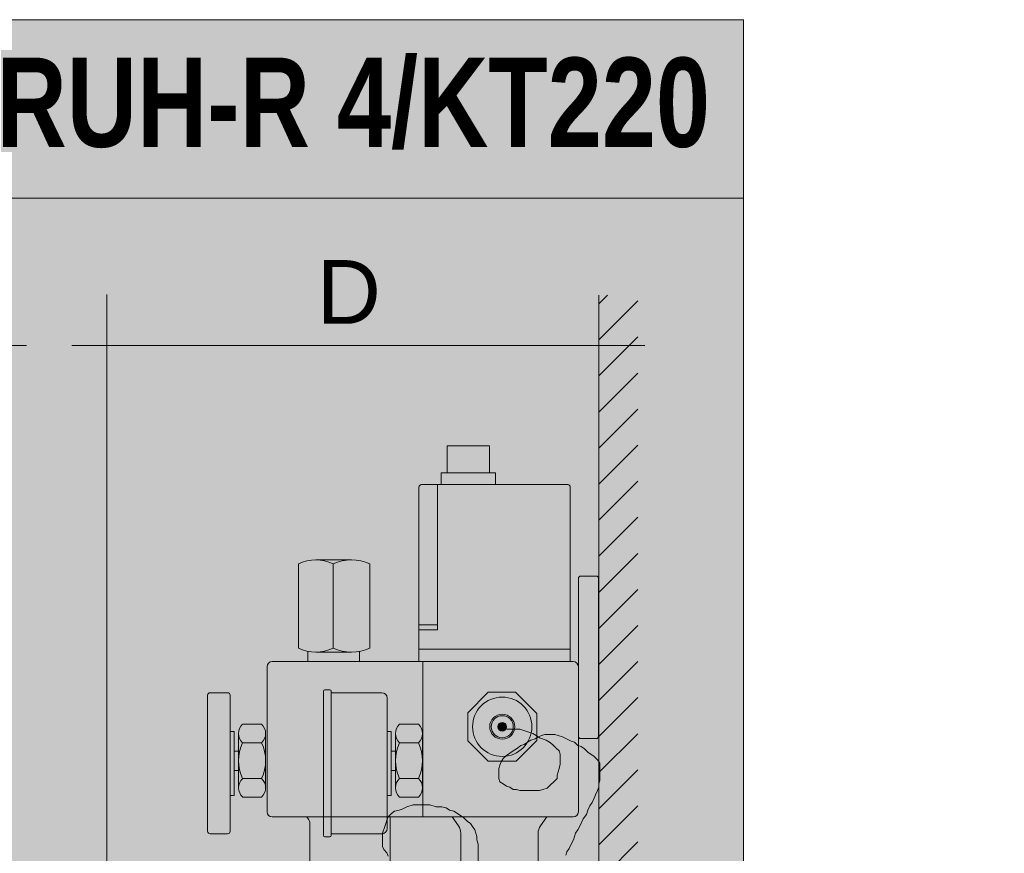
# Model space of a CAD drawing. Header units: millimetres. Extents: x 0 to 29700, y 0 to 21000.
# Tile 15 of 24: x 14427 to 16357, y 5009 to 6643. Entities that reach past the tile are written whole.
import ezdxf
from ezdxf.enums import TextEntityAlignment as Align

# ---------------------------------------------------------------- set-up
doc = ezdxf.new("R2010")
doc.units = ezdxf.units.MM
doc.header["$LTSCALE"] = 50
doc.layers.add('3', color=7, linetype='Continuous')
doc.layers.add('RU_Attribute', color=7, linetype='Continuous', true_color=0xe00000)
doc.layers.add('RU_Hatch', color=7, linetype='Continuous', true_color=0xe00000)
doc.layers.add('RU_Bouwkundig', color=7, linetype='Continuous', lineweight=15)
doc.layers.add('RU_Dim', color=251, linetype='Continuous', lineweight=15)
doc.layers.add('RU_Outline', color=7, linetype='Continuous', lineweight=15, true_color=0x000000)
doc.styles.add('Annotative', font='ARIAL.TTF')
doc.styles.add('style1', font='ariblk.TTF', dxfattribs={"width": 0.8, "height": 35})
doc.styles.add('style2', font='ARIAL.TTF', dxfattribs={"height": 16})

# ---------------------------------------------------------------- blocks, each defined once
blk = doc.blocks.new('regelunit_blok_2')
at = {"layer": 'RU_Hatch', "true_color": 0x6e6e6e}
h = blk.add_hatch(color=8, dxfattribs=at)
h.dxf.hatch_style = 1
h.paths.add_polyline_path([(0, 0), (-1900, 0), (-1900, -70), (0, -70)])
at = {"layer": 'RU_Hatch'}
h = blk.add_hatch(color=9, dxfattribs=at)
h.dxf.hatch_style = 1
h.set_gradient(color1=(201, 201, 201), tint=1)
h.paths.add_polyline_path([(0, -70), (-1900, -70), (-1900, -770), (0, -770)])
at = {"layer": 'RU_Outline', "color": 18, "true_color": 0x000000}
for p, q in [((0, 0), (-1900, 0)), ((0, -70), (0, 0)), ((-1900, -70), (0, -70)), ((0, -770), (0, -70))]:
    blk.add_line(p, q, dxfattribs=at)
at = {"layer": 'RU_Attribute', "color": 7, "true_color": 0xffffff, "style": 'style1', "width": 0.8}
blk.add_attdef('REGELUNIT_NUMMER', (-1661.08, -49.9), '', height=35, dxfattribs=at)
blk.add_attdef('REGELUNIT_TYPE', text='', height=35, dxfattribs=at).set_placement((-12.92, -49.9), align=Align.RIGHT)
at = {"layer": 'RU_Outline', "color": 175, "true_color": 0x353dac, "style": 'style2'}
for tag, p in [('LEIDING_TYPE', (-1616.82, -796.48)), ('RU_AFMETINGEN', (-1616.82, -825.47)), ('BEVESTIGINGSMATERIAAL', (-1616.82, -855.1))]:
    blk.add_attdef(tag, p, '', height=12, dxfattribs=at)
at = {"layer": 'RU_Outline', "color": 7, "true_color": 0xffffff, "style": 'style2'}
blk.add_attdef('OPMERKINGEN', text='', height=12, dxfattribs=at).set_placement((-514.64, -813.47), align=Align.TOP_LEFT)
blk = doc.blocks.new('RUH-R4')
at = {"layer": 'RU_Bouwkundig'}
h = blk.add_hatch(dxfattribs=at)
h.set_pattern_fill('ANSI31', color=252, scale=80)
h.set_pattern_definition([(45, (-3813.8, 75.125), (-7.071068, 7.071068), [])])
h.paths.add_polyline_path([(-41.46, 661.93), (-56.75, 661.93), (-56.75, 82.46), (-41.46, 82.46)])
at = {"layer": 'RU_Dim'}
h = blk.add_hatch(color=251, dxfattribs=at)
h.dxf.hatch_style = 1
h.paths.add_polyline_path([(-243.71, 642.16, 1), (-255.73, 642.16, 1)])
h = blk.add_hatch(color=251, dxfattribs=at)
h.dxf.hatch_style = 1
h.paths.add_polyline_path([(-50.74, 642.16, 1), (-62.76, 642.16, 1)])
at = {"layer": 'RU_Hatch', "true_color": 0xc9c9c9}
h = blk.add_hatch(color=9, dxfattribs=at)
h.dxf.hatch_style = 1
h.paths.add_polyline_path([(-99.66, 602.89), (-116.18, 602.89), (-116.18, 592.35), (-99.66, 592.35)])
h.paths.add_polyline_path([(-97.28, 592.35), (-118.56, 592.35), (-118.56, 587.66), (-97.28, 587.66)])
h.paths.add_polyline_path([(-67.98, 586.66, 0.414214), (-68.98, 587.66), (-120.07, 587.66), (-120.07, 530.66), (-127.3, 530.66), (-127.3, 523.15), (-67.98, 523.15)])
h.paths.add_polyline_path([(-120.07, 532.72), (-127.3, 532.72), (-127.3, 530.66), (-120.07, 530.66)])
h.paths.add_polyline_path([(-120.07, 587.66), (-126.3, 587.66, 0.414214), (-127.3, 586.66), (-127.3, 532.72), (-120.07, 532.72)])
h = blk.add_hatch(color=9, dxfattribs=at)
h.dxf.hatch_style = 1
h.paths.add_polyline_path([(-160.95, 556.56, 0.232651), (-174.53, 556.56), (-174.53, 523.57, 0.232651), (-160.95, 523.57)])
at = {"layer": 'RU_Hatch', "true_color": 0x6e6e6e}
h = blk.add_hatch(color=8, dxfattribs=at)
h.dxf.hatch_style = 1
h.paths.add_polyline_path([(-153.74, 558.14), (-167.74, 558.14, -0.114793), (-160.95, 556.56, -0.108255)])
h.paths.add_polyline_path([(-146.53, 556.56, 0.219077), (-160.95, 556.56), (-160.95, 523.57, 0.219077), (-146.53, 523.57)])
h.paths.add_polyline_path([(-160.95, 523.57, -0.114793), (-167.74, 521.99), (-153.74, 521.99, -0.108255)])
at = {"layer": 'RU_Hatch'}
h = blk.add_hatch(color=256, dxfattribs=at)
h.dxf.hatch_style = 1
h.paths.add_polyline_path([(-64.79, 488.97), (-64.79, 488.97, 0.414112), (-63.91, 488.09), (-57.85, 488.09, 0.414214), (-56.85, 489.09), (-56.85, 550.8, 0.414214), (-57.85, 551.8), (-63.79, 551.8, 0.414214), (-64.79, 550.8)])
h = blk.add_hatch(color=252, dxfattribs=at)
h.dxf.hatch_style = 1
h.set_gradient(color1=(132, 132, 132), color2=(230, 230, 230), one_color=1, tint=0.9, name='CYLINDER')
h.paths.add_polyline_path([(-150.62, 518.28), (-150.62, 522.27, -0.045537), (-153.74, 521.99), (-167.74, 521.99, -0.050748), (-170.84, 522.3), (-170.84, 518.28)])
at = {"layer": 'RU_Hatch', "true_color": 0x6e6e6e}
h = blk.add_hatch(color=8, dxfattribs=at)
h.dxf.hatch_style = 1
h.paths.add_polyline_path([(-67.98, 523.15), (-127.3, 523.15), (-127.3, 518.28), (-67.98, 518.28)])
at = {"layer": 'RU_Hatch'}
h = blk.add_hatch(color=256, dxfattribs=at)
h.dxf.hatch_style = 1
h.paths.add_polyline_path([(-125.77, 518.28), (-184.86, 518.28, 0.414214), (-186.86, 516.28), (-186.86, 459.38, 0.414214), (-184.86, 457.38), (-164.78, 457.38), (-164.78, 506.65, -0.414214), (-164.19, 507.25), (-162.25, 507.25, -0.414214), (-161.66, 506.65), (-161.66, 506.07), (-141.86, 506.07, -0.414214), (-139.78, 503.99), (-139.78, 490.79), (-138.2, 490.79), (-138.2, 483.13), (-136.48, 483.13), (-136.48, 490.05, -0.207986), (-134.89, 493.72), (-127.47, 493.72, -0.207986), (-125.88, 490.05)])
h = blk.add_hatch(color=256, dxfattribs=at)
h.dxf.hatch_style = 1
h.paths.add_polyline_path([(-125.77, 457.38), (-66.79, 457.38, 0.414214), (-64.79, 459.38), (-64.79, 516.28), (-64.79, 516.28, 0.41417), (-66.79, 518.28), (-125.77, 518.28)])
h.paths.add_polyline_path([(-108.19, 487.24), (-108.19, 498.2), (-100.12, 506.27), (-89.43, 506.27), (-81.06, 497.9), (-81.06, 487.3), (-89.16, 479.2), (-100.15, 479.2)], flags=16)
h.paths.add_polyline_path([(-106.28, 492.72, -1), (-83.03, 492.72, -1)], flags=0)
h.paths.add_polyline_path([(-99.55, 492.72, -1), (-89.76, 492.72, -1)], flags=0)
h.paths.add_polyline_path([(-99, 492.72, -1), (-90.31, 492.72, -1)], flags=0)
h.paths.add_polyline_path([(-96.37, 492.72, -1), (-92.94, 492.72, -1)], flags=0)
h = blk.add_hatch(color=252, dxfattribs=at)
h.dxf.hatch_style = 1
h.set_gradient(color1=(132, 132, 132), color2=(230, 230, 230), rotation=90, one_color=1, tint=0.9, name='CYLINDER')
h.paths.add_polyline_path([(-201.31, 505.07, 0.414214), (-202.31, 506.07), (-209.14, 506.07, 0.414214), (-210.14, 505.07), (-210.14, 451.74, 0.414214), (-209.14, 450.74), (-202.31, 450.74, 0.414214), (-201.31, 451.74)])
at = {"layer": 'RU_Hatch', "true_color": 0x242424}
h = blk.add_hatch(color=250, dxfattribs=at)
h.dxf.hatch_style = 1
h.paths.add_polyline_path([(-139.78, 503.99, 0.414214), (-141.86, 506.07), (-161.66, 506.07), (-161.66, 450.74), (-141.86, 450.74, 0.414214), (-139.78, 452.82)])
h.paths.add_polyline_path([(-161.66, 506.65, 0.414214), (-162.25, 507.25), (-164.19, 507.25, 0.414214), (-164.78, 506.65), (-164.78, 450.16, 0.414214), (-164.19, 449.56), (-162.25, 449.56, 0.414214), (-161.66, 450.16)])
at = {"layer": 'RU_Hatch'}
h = blk.add_hatch(color=253, dxfattribs=at)
h.dxf.hatch_style = 1
h.paths.add_polyline_path([(-89.43, 506.27), (-100.12, 506.27), (-108.19, 498.2), (-108.19, 487.24), (-100.15, 479.2), (-89.16, 479.2), (-81.06, 487.3), (-81.06, 497.9)])
h.paths.add_polyline_path([(-83.03, 492.72, 1), (-106.28, 492.72, 1)], flags=16)
h.paths.add_polyline_path([(-89.76, 492.72, -1), (-99.55, 492.72, -1)], flags=0)
h = blk.add_hatch(color=255, dxfattribs=at)
h.dxf.hatch_style = 1
h.paths.add_polyline_path([(-106.28, 492.72, 1), (-83.03, 492.72, 1)])
h.paths.add_polyline_path([(-89.76, 492.72, 1), (-99.55, 492.72, 1)], flags=16)
h = blk.add_hatch(color=252, dxfattribs=at)
h.dxf.hatch_style = 1
h.paths.add_polyline_path([(-99.55, 492.72, 1), (-89.76, 492.72, 1)])
h = blk.add_hatch(color=32, dxfattribs=at)
h.dxf.hatch_style = 1
h.paths.add_polyline_path([(-99, 492.72, 1), (-90.31, 492.72, 1)])
h.paths.add_polyline_path([(-92.94, 492.72, -1), (-96.37, 492.72, -1)], flags=0)
h.paths.add_polyline_path([(-96.37, 492.72, 1), (-92.94, 492.72, 1)], flags=16)
h = blk.add_hatch(color=32, dxfattribs=at)
h.dxf.hatch_style = 1
h.paths.add_polyline_path([(-96.37, 492.72, 1), (-92.94, 492.72, 1)])
h = blk.add_hatch(color=252, dxfattribs=at)
h.dxf.hatch_style = 1
h.set_gradient(color1=(132, 132, 132), color2=(230, 230, 230), rotation=90, one_color=1, tint=0.9, name='CYLINDER')
h.paths.add_polyline_path([(-199.72, 490.79), (-201.31, 490.79), (-201.31, 465.79), (-199.72, 465.79)])
at = {"layer": 'RU_Hatch', "true_color": 0xc9c9c9}
h = blk.add_hatch(color=9, dxfattribs=at)
h.dxf.hatch_style = 1
h.paths.add_polyline_path([(-189, 493.72), (-196.41, 493.72, 0.434781), (-196.41, 486.39), (-189, 486.39, 0.434781)])
at = {"layer": 'RU_Hatch'}
h = blk.add_hatch(color=252, dxfattribs=at)
h.dxf.hatch_style = 1
h.set_gradient(color1=(132, 132, 132), color2=(230, 230, 230), rotation=90, one_color=1, tint=0.9, name='CYLINDER')
h.paths.add_polyline_path([(-138.2, 490.79), (-139.78, 490.79), (-139.78, 465.79), (-138.2, 465.79)])
at = {"layer": 'RU_Hatch', "true_color": 0xc9c9c9}
h = blk.add_hatch(color=9, dxfattribs=at)
h.dxf.hatch_style = 1
h.paths.add_polyline_path([(-127.47, 493.72), (-134.89, 493.72, 0.434781), (-134.89, 486.39), (-127.47, 486.39, 0.434781)])
at = {"layer": 'RU_Hatch', "true_color": 0x6e6e6e}
h = blk.add_hatch(color=8, dxfattribs=at)
h.dxf.hatch_style = 1
h.paths.add_polyline_path([(-196.41, 486.39, -0.207986), (-198.01, 490.05), (-198.01, 479.43, -0.112927)])
h.paths.add_polyline_path([(-187.4, 490.05, -0.207986), (-189, 486.39, -0.112927), (-187.4, 479.43)])
h.paths.add_polyline_path([(-198.01, 479.43), (-198.01, 468.8, -0.207457), (-196.41, 472.47, -0.112927)])
h.paths.add_polyline_path([(-187.4, 479.43, -0.112927), (-189, 472.47, -0.207457), (-187.4, 468.8)])
h.paths.add_polyline_path([(-189, 472.47), (-196.41, 472.47, 0.433575), (-196.41, 465.12), (-189, 465.12, 0.433575)])
h = blk.add_hatch(color=8, dxfattribs=at)
h.dxf.hatch_style = 1
h.paths.add_polyline_path([(-134.89, 486.39, -0.207986), (-136.48, 490.05), (-136.48, 479.43, -0.112927)])
h.paths.add_polyline_path([(-125.88, 490.05, -0.207986), (-127.47, 486.39, -0.112927), (-125.88, 479.43)])
h.paths.add_polyline_path([(-136.48, 479.43), (-136.48, 468.8, -0.207457), (-134.89, 472.47, -0.112927)])
h.paths.add_polyline_path([(-125.88, 479.43, -0.112927), (-127.47, 472.47, -0.207457), (-125.88, 468.8)])
h.paths.add_polyline_path([(-127.47, 472.47), (-134.89, 472.47, 0.433575), (-134.89, 465.12), (-127.47, 465.12, 0.433575)])
at = {"layer": 'RU_Hatch'}
h = blk.add_hatch(color=252, dxfattribs=at)
h.dxf.hatch_style = 1
h.set_gradient(color1=(132, 132, 132), color2=(230, 230, 230), rotation=90, one_color=1, tint=0.9, name='CYLINDER')
h.paths.add_polyline_path([(-199.72, 475.58), (-198.01, 475.58), (-198.01, 483.13), (-199.72, 483.13)])
h = blk.add_hatch(color=252, dxfattribs=at)
h.dxf.hatch_style = 1
h.set_gradient(color1=(132, 132, 132), color2=(230, 230, 230), rotation=90, one_color=1, tint=0.9, name='CYLINDER')
h.paths.add_polyline_path([(-189, 486.39), (-196.41, 486.39, 0.228771), (-196.41, 472.47), (-189, 472.47, 0.228771)])
h = blk.add_hatch(color=252, dxfattribs=at)
h.dxf.hatch_style = 1
h.set_gradient(color1=(132, 132, 132), color2=(230, 230, 230), rotation=90, one_color=1, tint=0.9, name='CYLINDER')
h.paths.add_polyline_path([(-138.2, 475.58), (-136.48, 475.58), (-136.48, 483.13), (-138.2, 483.13)])
h = blk.add_hatch(color=252, dxfattribs=at)
h.dxf.hatch_style = 1
h.set_gradient(color1=(132, 132, 132), color2=(230, 230, 230), rotation=90, one_color=1, tint=0.9, name='CYLINDER')
h.paths.add_polyline_path([(-127.47, 486.39), (-134.89, 486.39, 0.228771), (-134.89, 472.47), (-127.47, 472.47, 0.228771)])
h = blk.add_hatch(color=256, dxfattribs=at)
h.dxf.hatch_style = 1
h.paths.add_polyline_path([(-125.88, 468.8, -0.207457), (-127.47, 465.12), (-134.89, 465.12, -0.207457), (-136.48, 468.8), (-136.48, 475.58), (-138.2, 475.58), (-138.2, 465.79), (-139.78, 465.79), (-139.78, 457.38), (-138.63, 457.38), (-125.77, 457.38)], flags=17)
h = blk.add_hatch(color=256, dxfattribs=at)
h.dxf.hatch_style = 1
h.paths.add_polyline_path([(-138.63, 457.38), (-139.78, 457.38), (-139.78, 452.82, -0.414214), (-141.86, 450.74), (-161.66, 450.74), (-161.66, 450.16, -0.414214), (-162.25, 449.56), (-164.19, 449.56, -0.414214), (-164.78, 450.16), (-164.78, 457.38), (-171.31, 457.38), (-170.72, 456.65, -0.17263), (-170.04, 454.75), (-170.04, 432.39), (-170.04, 397.49), (-138.63, 400.63)])
h = blk.add_hatch(color=256, dxfattribs=at)
h.dxf.hatch_style = 1
h.paths.add_polyline_path([(-80.58, 436.56), (-80.58, 450.95, -0.15357), (-79.68, 453.81), (-77.19, 457.38), (-114.29, 457.38), (-111.8, 453.81, -0.15357), (-110.9, 450.95), (-110.9, 436.56, -0.133011), (-95.74, 433.47, -0.133011)])
at = {"layer": 'RU_Bouwkundig'}
blk.add_line((-56.75, 661.93), (-56.75, 82.46), dxfattribs=at)
at = {"layer": 'RU_Dim'}
for p, q in [((-249.72, 374.98), (-249.72, 662.2)), ((-911.17, 642.16), (-281.17, 642.16)), ((-263.35, 642.16), (-38.75, 642.16))]:
    blk.add_line(p, q, dxfattribs=at)
at = {"layer": 'RU_Outline'}
for p, q in [((-116.18, 602.89), (-116.18, 592.35)), ((-99.66, 602.89), (-116.18, 602.89)), ((-99.66, 592.35), (-99.66, 602.89)), ((-118.56, 587.66), (-118.56, 592.35)), ((-118.56, 592.35), (-97.28, 592.35)), ((-97.28, 592.35), (-97.28, 587.66)), ((-126.3, 587.66), (-68.98, 587.66)), ((-120.07, 530.66), (-120.07, 587.66)), ((-127.3, 518.28), (-127.3, 586.66)), ((-67.98, 586.66), (-67.98, 518.28)), ((-174.53, 523.57), (-174.53, 556.56)), ((-167.74, 558.14), (-153.74, 558.14)), ((-160.95, 523.57), (-160.95, 556.56)), ((-146.53, 523.57), (-146.53, 556.56)), ((-64.79, 488.97), (-64.79, 550.8)), ((-63.79, 551.8), (-57.85, 551.8)), ((-56.85, 550.8), (-56.85, 489.09)), ((-127.3, 532.72), (-120.07, 532.72)), ((-127.3, 530.66), (-120.07, 530.66)), ((-170.84, 518.28), (-170.84, 522.3)), ((-167.74, 521.99), (-153.74, 521.99)), ((-167.74, 521.99), (-153.74, 521.99)), ((-150.62, 522.27), (-150.62, 518.28)), ((-127.3, 523.15), (-67.98, 523.15)), ((-184.86, 518.28), (-66.79, 518.28)), ((-125.77, 457.38), (-125.77, 518.28)), ((-186.86, 459.38), (-186.86, 516.28)), ((-64.79, 516.28), (-64.79, 459.38)), ((-108.19, 498.2), (-100.12, 506.27)), ((-100.12, 506.27), (-89.43, 506.27)), ((-89.43, 506.27), (-81.06, 497.9)), ((-108.19, 498.2), (-108.19, 487.24)), ((-81.06, 497.9), (-81.06, 487.3)), ((-199.72, 490.79), (-201.31, 490.79)), ((-199.72, 465.79), (-199.72, 490.79)), ((-196.41, 493.72), (-189, 493.72)), ((-138.2, 490.79), (-139.78, 490.79)), ((-138.2, 465.79), (-138.2, 490.79)), ((-134.89, 493.72), (-127.47, 493.72)), ((-198.01, 490.05), (-198.01, 468.8)), ((-198.01, 486.39), (-198.01, 490.05)), ((-187.4, 490.05), (-187.4, 468.8)), ((-136.48, 490.05), (-136.48, 468.8)), ((-136.48, 486.39), (-136.48, 490.05)), ((-125.88, 490.05), (-125.88, 468.8)), ((-108.19, 487.24), (-100.15, 479.2)), ((-89.16, 479.2), (-81.06, 487.3)), ((-57.85, 488.09), (-63.91, 488.09)), ((-199.72, 483.13), (-198.01, 483.13)), ((-196.41, 486.39), (-189, 486.39)), ((-138.2, 483.13), (-136.48, 483.13)), ((-134.89, 486.39), (-127.47, 486.39)), ((-100.15, 479.2), (-89.16, 479.2)), ((-199.72, 475.58), (-198.01, 475.58)), ((-138.2, 475.58), (-136.48, 475.58)), ((-196.41, 472.47), (-189, 472.47)), ((-134.89, 472.47), (-127.47, 472.47)), ((-201.31, 465.79), (-199.72, 465.79)), ((-196.41, 465.12), (-189, 465.12)), ((-139.78, 465.79), (-138.2, 465.79)), ((-134.89, 465.12), (-127.47, 465.12)), ((-138.63, 457.38), (-184.86, 457.38)), ((-171.31, 457.38), (-170.72, 456.65)), ((-66.79, 457.38), (-138.63, 457.38)), ((-138.63, 400.63), (-138.63, 457.38)), ((-111.8, 453.81), (-114.29, 457.38)), ((-79.68, 453.81), (-77.19, 457.38)), ((-170.04, 432.39), (-170.04, 454.75)), ((-110.9, 436.56), (-110.9, 450.95)), ((-80.58, 436.56), (-80.58, 450.95))]:
    blk.add_line(p, q, dxfattribs=at)
at = {"layer": 'RU_Outline', "color": 18, "true_color": 0x000000}
for p, q in [((-164.78, 450.16), (-164.78, 506.65)), ((-164.19, 507.25), (-162.25, 507.25)), ((-161.66, 506.65), (-161.66, 450.16)), ((-141.86, 506.07), (-161.66, 506.07)), ((-139.78, 452.82), (-139.78, 503.99)), ((-164.19, 449.56), (-162.25, 449.56)), ((-141.86, 450.74), (-161.66, 450.74))]:
    blk.add_line(p, q, dxfattribs=at)
at = {"layer": 'RU_Outline'}
blk.add_lwpolyline([(-209.14, 450.74), (-202.31, 450.74, 0.414214), (-201.31, 451.74), (-201.31, 505.07, 0.414214), (-202.31, 506.07), (-209.14, 506.07, 0.414214), (-210.14, 505.07), (-210.14, 451.74, 0.414214)], format="xyb", close=True, dxfattribs=at)
at = {"layer": 'RU_Outline', "color": 7}
for points in [[(-104.14, 437.21), (-104.14, 446.67), (-104.57, 448.39), (-104.57, 449.68), (-105, 450.97), (-105.43, 452.26), (-106.29, 453.55), (-107.15, 454.84), (-108.44, 455.7), (-109.73, 456.99), (-111.02, 457.85), (-113.6, 459.57), (-115.32, 460), (-116.61, 460.86), (-118.33, 461.29), (-120.49, 461.29), (-123.07, 462.15), (-129.52, 462.15), (-132.1, 461.29), (-133.82, 460.43), (-135.11, 460), (-136.83, 459.57), (-138.12, 458.71), (-139.41, 457.42), (-139.84, 456.13), (-140.27, 454.84), (-140.7, 453.55), (-141.56, 450.97), (-141.56, 445.81), (-141.13, 444.52), (-139.84, 443.23), (-139.41, 441.94)], [(-69.73, 442.37), (-69.3, 443.66), (-68.44, 444.95), (-67.58, 446.67), (-66.72, 448.39), (-66.29, 449.68), (-65.86, 450.97), (-65, 452.26), (-64.14, 453.98), (-62.85, 456.56), (-61.55, 458.28), (-61.12, 460), (-60.26, 461.72), (-59.4, 463.01), (-58.54, 464.73), (-58.11, 466.02), (-57.25, 467.74), (-56.82, 469.03), (-56.82, 470.32), (-56.39, 471.61), (-56.39, 478.49), (-57.25, 479.78), (-58.54, 481.07), (-61.12, 482.79), (-62.42, 484.08), (-63.71, 484.94), (-65, 485.37), (-66.29, 486.66), (-67.58, 487.09), (-71.02, 488.81), (-72.74, 489.24), (-74.03, 489.67), (-77.9, 489.67), (-79.19, 489.24), (-80.48, 488.81), (-81.77, 487.95), (-83.49, 487.52), (-84.78, 486.66), (-86.07, 485.8), (-87.36, 485.37), (-89.08, 484.08), (-90.38, 483.22), (-91.67, 482.36), (-92.96, 481.5), (-94.25, 480.21), (-95.11, 478.92), (-95.54, 477.63), (-95.97, 476.34), (-95.97, 472.47), (-95.54, 471.18), (-94.25, 470.32), (-92.96, 469.46), (-91.67, 469.03), (-90.38, 468.17), (-89.08, 468.17), (-87.79, 467.74), (-80.05, 467.74), (-78.76, 468.17), (-77.04, 468.6), (-75.75, 469.89), (-74.46, 471.18), (-73.17, 472.47), (-73.17, 473.76), (-72.31, 476.34), (-71.88, 478.06), (-71.88, 481.93), (-72.31, 483.22), (-73.6, 484.51), (-74.89, 485.8), (-76.18, 486.66), (-77.47, 487.52), (-80.05, 488.38), (-81.34, 489.24), (-82.63, 490.1), (-87.79, 491.82), (-92.96, 491.82), (-94.25, 492.25), (-94.68, 492.68)]]:
    blk.add_lwpolyline(points, dxfattribs=at)
at = {"layer": 'RU_Outline'}
for radius in [11.63, 4.89, 4.34, 1.72]:
    blk.add_circle((-94.66, 492.72), radius, dxfattribs=at)
for centre, radius, start, end in [((-126.3, 586.66), 1, 90, 180), ((-68.98, 586.66), 1, 0, 90), ((-167.74, 542.76), 15.38, 63.8061, 116.1939), ((-153.74, 540.9), 17.25, 65.286, 114.714), ((-63.79, 550.8), 1, 90, 180), ((-57.85, 550.8), 1, 0, 90), ((-167.74, 537.37), 15.38, 243.8061, 296.1939), ((-153.74, 539.24), 17.25, 245.286, 294.714), ((-184.86, 516.28), 2, 90, 180), ((-66.79, 516.28), 2, 0, 90), ((-193, 490.05), 5.01, 133.0031, 226.9969), ((-192.41, 490.05), 5.01, 313.0031, 46.9969), ((-131.47, 490.05), 5.01, 133.0031, 226.9969), ((-130.89, 490.05), 5.01, 313.0031, 46.9969), ((-63.91, 488.97), 0.885, 180, 270), ((-57.85, 489.09), 1, 270, 0), ((-182, 479.43), 16.01, 154.2283, 205.7717), ((-203.41, 479.43), 16.01, 334.2283, 25.7717), ((-120.47, 479.43), 16.01, 154.2283, 205.7717), ((-141.89, 479.43), 16.01, 334.2283, 25.7717), ((-192.97, 468.8), 5.03, 133.1193, 226.8807), ((-192.43, 468.8), 5.03, 313.1193, 46.8807), ((-131.45, 468.8), 5.03, 133.1193, 226.8807), ((-130.91, 468.8), 5.03, 313.1193, 46.8807), ((-184.86, 459.38), 2, 180, 270), ((-173.04, 454.75), 3, 0, 39.1778), ((-66.79, 459.38), 2, 270, 0), ((-115.9, 450.95), 5, 0, 34.9228), ((-75.58, 450.95), 5, 145.0772, 180)]:
    blk.add_arc(centre, radius, start, end, dxfattribs=at)
at = {"layer": 'RU_Outline', "color": 18, "true_color": 0x000000}
for centre, radius, start, end in [((-164.19, 506.65), 0.597, 90, 180), ((-162.25, 506.65), 0.597, 0, 90), ((-141.86, 503.99), 2.08, 0, 90), ((-141.86, 452.82), 2.08, 270, 0), ((-164.19, 450.16), 0.597, 180, 270), ((-162.25, 450.16), 0.597, 270, 0)]:
    blk.add_arc(centre, radius, start, end, dxfattribs=at)
at = {"layer": 'RU_Dim', "style": 'Annotative'}
blk.add_text('D', height=25, dxfattribs=at).set_placement((-167.44, 650.73))
at = {"layer": 'RU_Dim', "char_height": 12, "attachment_point": 1, "style": 'Annotative'}
for s, insert in [('\\pi258.95;Min.\\P\\pi248.6;20 mm', (-1138.99, 681.98)), ('\\pi258.95;Min.\\P\\pi248.71;90 mm', (-611.6, 681.98))]:
    blk.add_mtext_dynamic_manual_height_columns(s, width=546.8699, gutter_width=566.79, heights=[0], dxfattribs=dict(at, insert=insert))
at = {"layer": 'RU_Outline', "color": 175, "true_color": 0x353dac, "style": 'style2'}
for tag, p in [('GR1', (-792.45, 128.58)), ('GR2', (-732.45, 128.58)), ('GR3', (-672.45, 128.58)), ('GR4', (-612.45, 128.58))]:
    blk.add_attdef(tag, text='', height=21, dxfattribs=at).set_placement(p, align=Align.CENTER)
at = {"layer": 'RU_Outline', "color": 175, "true_color": 0x353dac, "style": 'style2', "flags": 1}
blk.add_attdef('RU_NR', text='', height=21, dxfattribs=at).set_placement((-792.45, 73.17), align=Align.CENTER)

msp = doc.modelspace()

# ---------------------------------------------------------------- block references
at = {"layer": '3', "lineweight": -3}
ref = msp.add_blockref('regelunit_blok_2', (15845.7, 6643.1), dxfattribs=dict(at, xscale=5, yscale=5))
ref.add_attrib('REGELUNIT_TYPE', 'RUH-R 4/KT220', dxfattribs={"layer": 'RU_Attribute', "color": 7, "true_color": 0xffffff, "height": 175, "style": 'style1', "width": 0.8}).set_placement((15781.2, 6393.6), align=Align.RIGHT)
at = {"layer": '3', "lineweight": -3, "xscale": 5, "yscale": 5}
msp.add_blockref('RUH-R4', (15845.7, 2793.1), dxfattribs=at)

doc.saveas('drawing.dxf')
